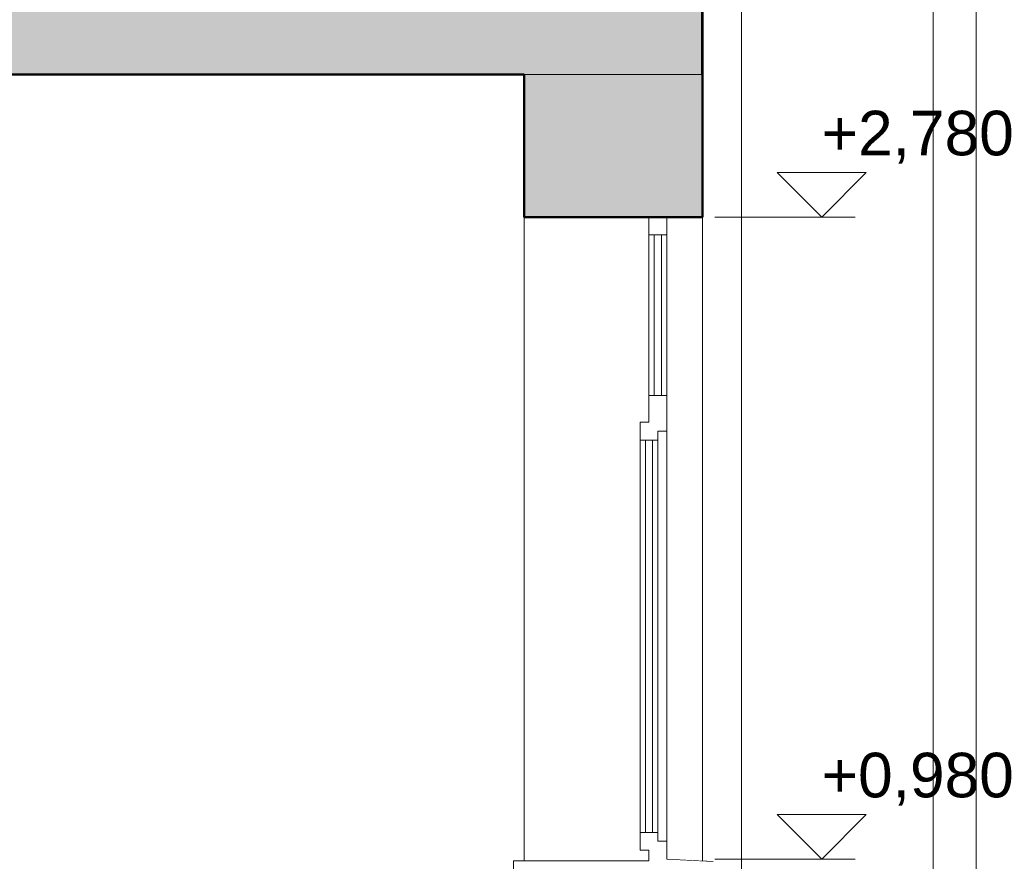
# Model space of a CAD drawing. Header units: millimetres. Extents: x -25516 to 3801, y -6942 to 11332.
# Tile 30 of 33: x -2237 to 525, y 974 to 3334. Entities that reach past the tile are written whole.
import ezdxf

# ---------------------------------------------------------------- set-up
doc = ezdxf.new("R2010")
doc.units = ezdxf.units.MM
doc.header["$MEASUREMENT"] = 0
doc.linetypes.add('Wipeout_Contour', pattern=[1000, 0, -1000])
for name, color, linetype in [('POHLED ZÁPADNÍ_1_Bourané_Konstrukce - nosné', 7, 'Continuous'), ('POHLED ZÁPADNÍ_1_Bourané_Kóty - SP', 7, 'Continuous'), ('POHLED ZÁPADNÍ_1_Konstrukce - krov', 7, 'Continuous'), ('POHLED ZÁPADNÍ_1_Konstrukce - nosné', 7, 'Continuous'), ('POHLED ZÁPADNÍ_1_Kóty - SP', 7, 'Continuous'), ('POHLED ZÁPADNÍ_1_Výplně - Povrchové', 7, 'Continuous'), ('POHLED ZÁPADNÍ_1_Výplně – Řezové', 7, 'Continuous')]:
    doc.layers.add(name, color=color, linetype=linetype)
doc.styles.add('GENEROVANÝ_STYL_1', font='txt')

msp = doc.modelspace()

# ---------------------------------------------------------------- linework, layer by layer
at = {"layer": 'POHLED ZÁPADNÍ_1_Bourané_Konstrukce - nosné', "color": 42, "linetype": 'Continuous', "lineweight": 13, "true_color": 0xe4ad2c}
for p, q in [((-456.7, 2730), (-456.7, 2280)), ((-436.7, 2280), (-436.7, 2730)), ((-446.7, 2180), (-446.7, 2155)), ((-446.7, 2155), (-446.7, 2058.7)), ((-446.7, 2058.7), (-446.7, 1151.3)), ((-446.7, 1055), (-446.7, 1151.3)), ((-446.7, 1055), (-446.7, 1030)), ((-851.7, 975), (-851.7, 950))]:
    msp.add_line(p, q, dxfattribs=at)
at = {"layer": 'POHLED ZÁPADNÍ_1_Bourané_Kóty - SP', "color": 42, "linetype": 'Continuous', "lineweight": 13, "true_color": 0xe4ad2c}
for p, q in [((12.9, 2780), (-112.1, 2905)), ((-112.1, 2905), (137.9, 2905)), ((137.9, 2905), (12.9, 2780)), ((12.9, 2780), (106.6, 2780)), ((12.9, 980), (-112.1, 1105)), ((-112.1, 1105), (137.9, 1105)), ((137.9, 1105), (12.9, 980)), ((12.9, 980), (106.6, 980))]:
    msp.add_line(p, q, dxfattribs=at)
at = {"layer": 'POHLED ZÁPADNÍ_1_Konstrukce - nosné', "color": 7, "linetype": 'Continuous', "lineweight": 50, "flags": 128}
msp.add_lwpolyline([(-821.7, 3180), (-2556, 3180), (-5857.9, 3180)], dxfattribs=at)

# ---------------------------------------------------------------- wipeouts: each hides what was drawn before it
at = {"color": 254, "linetype": 'Wipeout_Contour', "lineweight": 0, "ltscale": 14563.207759}
msp.add_wipeout([(326, 184.4), (329, 184.4), (329, 6898.4), (326, 6898.4)], dxfattribs=at).dxf.layer = 'POHLED ZÁPADNÍ_1_Výplně - Povrchové'
at = {"color": 254, "linetype": 'Wipeout_Contour', "lineweight": 0, "ltscale": 14787.141847}
msp.add_wipeout([(443.1, 184.4), (446, 184.4), (446, 6898.4), (443.1, 6898.4)], dxfattribs=at).dxf.layer = 'POHLED ZÁPADNÍ_1_Výplně - Povrchové'
at = {"color": 254, "linetype": 'Wipeout_Contour', "lineweight": 0, "ltscale": 29668.286508}
msp.add_wipeout([(-321.7, 380), (-304.3, 380), (-304.3, 11.1), (-280, 11.1), (-280, 180.8), (-211.7, 175.2), (-211.7, 6725.1), (-321.7, 6725.1), (-321.7, 6480), (-321.5, 3480), (-321.7, 974.8), (-291.7, 973.2), (-291.7, 955), (-321.7, 955)], dxfattribs=at).dxf.layer = 'POHLED ZÁPADNÍ_1_Výplně - Povrchové'
at = {"color": 254, "linetype": 'Wipeout_Contour', "lineweight": 0, "ltscale": 14823.65792}
msp.add_wipeout([(-821.7, 975), (-471.7, 975), (-471.7, 1005), (-496.7, 1005), (-496.7, 2205), (-471.7, 2205), (-471.7, 2780), (-821.7, 2780)], dxfattribs=at).dxf.layer = 'POHLED ZÁPADNÍ_1_Výplně - Povrchové'

# ---------------------------------------------------------------- next in the draw order: hatches: boundary and pattern name
at = {"layer": 'POHLED ZÁPADNÍ_1_Výplně – Řezové', "linetype": 'Continuous', "lineweight": 13}
msp.add_hatch(color=254, dxfattribs=at).paths.add_polyline_path([(-2556, 3180), (-322.2, 3180), (-322.2, 3480), (-2556, 3480)])

# ---------------------------------------------------------------- next in the draw order: linework, layer by layer
at = {"layer": 'POHLED ZÁPADNÍ_1_Bourané_Konstrukce - nosné', "color": 42, "linetype": 'Continuous', "lineweight": 13, "true_color": 0xe4ad2c}
for p, q in [((-471.7, 2780), (-471.7, 2730)), ((-471.7, 2730), (-471.7, 2280)), ((-471.7, 2280), (-471.7, 2205)), ((-496.7, 2205), (-496.7, 2155)), ((-471.7, 2205), (-496.7, 2205)), ((-496.7, 2155), (-496.7, 2154)), ((-446.7, 2155), (-496.7, 2155)), ((-481.7, 2155), (-481.7, 1055)), ((-461.7, 1055), (-461.7, 2155)), ((-496.7, 2154), (-496.7, 2122.1)), ((-496.7, 2122.1), (-496.7, 2071.1)), ((-496.7, 2071.1), (-496.7, 1138.9)), ((-496.7, 1087.9), (-496.7, 1138.9)), ((-496.7, 1087.9), (-496.7, 1056)), ((-496.7, 1055), (-496.7, 1056)), ((-496.7, 1055), (-496.7, 1005)), ((-446.7, 1055), (-496.7, 1055)), ((-471.7, 1005), (-496.7, 1005)), ((-471.7, 1005), (-471.7, 975)), ((-471.7, 975), (-851.7, 975))]:
    msp.add_line(p, q, dxfattribs=at)
at = {"layer": 'POHLED ZÁPADNÍ_1_Bourané_Kóty - SP', "color": 42, "linetype": 'Continuous', "lineweight": 13, "true_color": 0xe4ad2c}
for p, q in [((12.9, 2780), (-287.1, 2780)), ((12.9, 980), (-287.1, 980))]:
    msp.add_line(p, q, dxfattribs=at)
at = {"layer": 'POHLED ZÁPADNÍ_1_Konstrukce - krov', "color": 8, "linetype": 'Continuous', "lineweight": 13}
for p, q in [((-211.7, 175.2), (-211.7, 6725.1)), ((-321.7, 3180), (-321.7, 3480))]:
    msp.add_line(p, q, dxfattribs=at)
at = {"layer": 'POHLED ZÁPADNÍ_1_Konstrukce - nosné', "color": 7, "linetype": 'Continuous', "lineweight": 50}
for p, q in [((-322.2, 3480), (-322.2, 3180)), ((-821.7, 3180), (-821.7, 2780)), ((-321.7, 3180), (-322.2, 3180))]:
    msp.add_line(p, q, dxfattribs=at)
at = {"layer": 'POHLED ZÁPADNÍ_1_Konstrukce - nosné', "color": 251, "linetype": 'Continuous', "lineweight": 13, "true_color": 0x6a6a6a}
msp.add_line((-6347.6, 3180), (-321.5, 3180), dxfattribs=at)
at = {"layer": 'POHLED ZÁPADNÍ_1_Konstrukce - nosné', "color": 251, "linetype": 'Continuous', "lineweight": 20, "true_color": 0x6a6a6a}
msp.add_line((-821.7, 975), (-821.7, 2780), dxfattribs=at)

# ---------------------------------------------------------------- next in the draw order: wipeouts: each hides what was drawn before it
at = {"color": 254, "linetype": 'Wipeout_Contour', "lineweight": 0, "ltscale": 14573.767925}
msp.add_wipeout([(329, 6898.4), (329, 184.4), (337.5, 184.4), (337.5, 6898.4)], dxfattribs=at).dxf.layer = 'POHLED ZÁPADNÍ_1_Výplně - Povrchové'
at = {"color": 254, "linetype": 'Wipeout_Contour', "lineweight": 0, "ltscale": 14775.841437}
msp.add_wipeout([(434.6, 6898.4), (434.6, 184.4), (443.1, 184.4), (443.1, 6898.4)], dxfattribs=at).dxf.layer = 'POHLED ZÁPADNÍ_1_Výplně - Povrchové'
at = {"color": 254, "linetype": 'Wipeout_Contour', "lineweight": 0, "ltscale": 7703.941975}
msp.add_wipeout([(-321.7, 2780), (-421.7, 2780), (-421.7, 980), (-321.7, 974.8)], dxfattribs=at).dxf.layer = 'POHLED ZÁPADNÍ_1_Výplně - Povrchové'

# ---------------------------------------------------------------- next in the draw order: hatches: boundary and pattern name
at = {"layer": 'POHLED ZÁPADNÍ_1_Výplně – Řezové', "linetype": 'Continuous', "lineweight": 13}
msp.add_hatch(color=254, dxfattribs=at).paths.add_polyline_path([(-321.7, 3180), (-821.7, 3180), (-821.7, 2780), (-321.7, 2780)])

# ---------------------------------------------------------------- next in the draw order: linework, layer by layer
at = {"layer": 'POHLED ZÁPADNÍ_1_Bourané_Konstrukce - nosné', "color": 42, "linetype": 'Continuous', "lineweight": 13, "true_color": 0xe4ad2c}
for p, q in [((-421.7, 2780), (-421.7, 2730)), ((-421.7, 2730), (-471.7, 2730)), ((-421.7, 2730), (-421.7, 2280)), ((-421.7, 2280), (-471.7, 2280)), ((-421.7, 2280), (-421.7, 2180)), ((-421.7, 2180), (-446.7, 2180)), ((-421.7, 2180), (-421.7, 1030)), ((-421.7, 1030), (-446.7, 1030)), ((-421.7, 1030), (-421.7, 980)), ((-421.7, 980), (-291.7, 973.2))]:
    msp.add_line(p, q, dxfattribs=at)
at = {"layer": 'POHLED ZÁPADNÍ_1_Konstrukce - nosné', "color": 7, "linetype": 'Continuous', "lineweight": 50}
msp.add_line((-321.7, 3180), (-321.7, 2780), dxfattribs=at)
at = {"layer": 'POHLED ZÁPADNÍ_1_Konstrukce - nosné', "color": 251, "linetype": 'Continuous', "lineweight": 20, "true_color": 0x6a6a6a}
msp.add_line((-321.7, 2780), (-321.7, 974.8), dxfattribs=at)
at = {"layer": 'POHLED ZÁPADNÍ_1_Konstrukce - nosné', "color": 7, "linetype": 'Continuous', "lineweight": 50, "flags": 128}
msp.add_lwpolyline([(-321.7, 2780), (-421.7, 2780), (-471.7, 2780), (-821.7, 2780)], dxfattribs=at)

# ---------------------------------------------------------------- next in the draw order: wipeouts: each hides what was drawn before it
at = {"color": 254, "linetype": 'Wipeout_Contour', "lineweight": 0, "ltscale": 14754.431589}
msp.add_wipeout([(421.3, 6898.4), (421.3, 184.4), (434.6, 184.4), (434.6, 6898.4)], dxfattribs=at).dxf.layer = 'POHLED ZÁPADNÍ_1_Výplně - Povrchové'

# ---------------------------------------------------------------- next in the draw order: linework, layer by layer
at = {"layer": 'POHLED ZÁPADNÍ_1_Konstrukce - krov', "color": 8, "linetype": 'Continuous', "lineweight": 13}
msp.add_line((446, 184.4), (446, 6898.4), dxfattribs=at)

# ---------------------------------------------------------------- next in the draw order: wipeouts: each hides what was drawn before it
at = {"color": 254, "linetype": 'Wipeout_Contour', "lineweight": 0, "ltscale": 14725.149588}
msp.add_wipeout([(404.6, 6898.4), (404.6, 184.4), (421.3, 184.4), (421.3, 6898.4)], dxfattribs=at).dxf.layer = 'POHLED ZÁPADNÍ_1_Výplně - Povrchové'

# ---------------------------------------------------------------- next in the draw order: wipeouts: each hides what was drawn before it
at = {"color": 254, "linetype": 'Wipeout_Contour', "lineweight": 0, "ltscale": 14691.018411}
msp.add_wipeout([(386, 6898.4), (386, 184.4), (404.6, 184.4), (404.6, 6898.4)], dxfattribs=at).dxf.layer = 'POHLED ZÁPADNÍ_1_Výplně - Povrchové'

# ---------------------------------------------------------------- next in the draw order: wipeouts: each hides what was drawn before it
at = {"color": 254, "linetype": 'Wipeout_Contour', "lineweight": 0, "ltscale": 14655.49677}
msp.add_wipeout([(367.5, 6898.4), (367.5, 184.4), (386, 184.4), (386, 6898.4)], dxfattribs=at).dxf.layer = 'POHLED ZÁPADNÍ_1_Výplně - Povrchové'

# ---------------------------------------------------------------- next in the draw order: wipeouts: each hides what was drawn before it
at = {"color": 254, "linetype": 'Wipeout_Contour', "lineweight": 0, "ltscale": 14622.091333}
msp.add_wipeout([(350.7, 6898.4), (350.7, 184.4), (367.5, 184.4), (367.5, 6898.4)], dxfattribs=at).dxf.layer = 'POHLED ZÁPADNÍ_1_Výplně - Povrchové'

# ---------------------------------------------------------------- next in the draw order: wipeouts: each hides what was drawn before it
at = {"color": 254, "linetype": 'Wipeout_Contour', "lineweight": 0, "ltscale": 14593.989542}
msp.add_wipeout([(337.5, 6898.4), (337.5, 184.4), (350.7, 184.4), (350.7, 6898.4)], dxfattribs=at).dxf.layer = 'POHLED ZÁPADNÍ_1_Výplně - Povrchové'

# ---------------------------------------------------------------- next in the draw order: linework, layer by layer
at = {"layer": 'POHLED ZÁPADNÍ_1_Konstrukce - krov', "color": 8, "linetype": 'Continuous', "lineweight": 13}
msp.add_line((326, 184.4), (326, 6898.4), dxfattribs=at)

# ---------------------------------------------------------------- next in the draw order: texts
at = {"layer": 'POHLED ZÁPADNÍ_1_Kóty - SP', "color": 42, "linetype": 'Continuous', "lineweight": 13, "true_color": 0xe4ad2c, "char_height": 125, "width": 528.001, "attachment_point": 7, "style": 'GENEROVANÝ_STYL_1'}
for s, insert in [('\\A1;{\\pql;\\fArial|b0|i0|c0|p38;+2,780}', (12.9, 2930)), ('\\A1;{\\pql;\\fArial|b0|i0|c0|p38;+0,980}', (12.9, 1130))]:
    msp.add_mtext(s, dxfattribs=dict(at, insert=insert))

doc.saveas('drawing.dxf')
